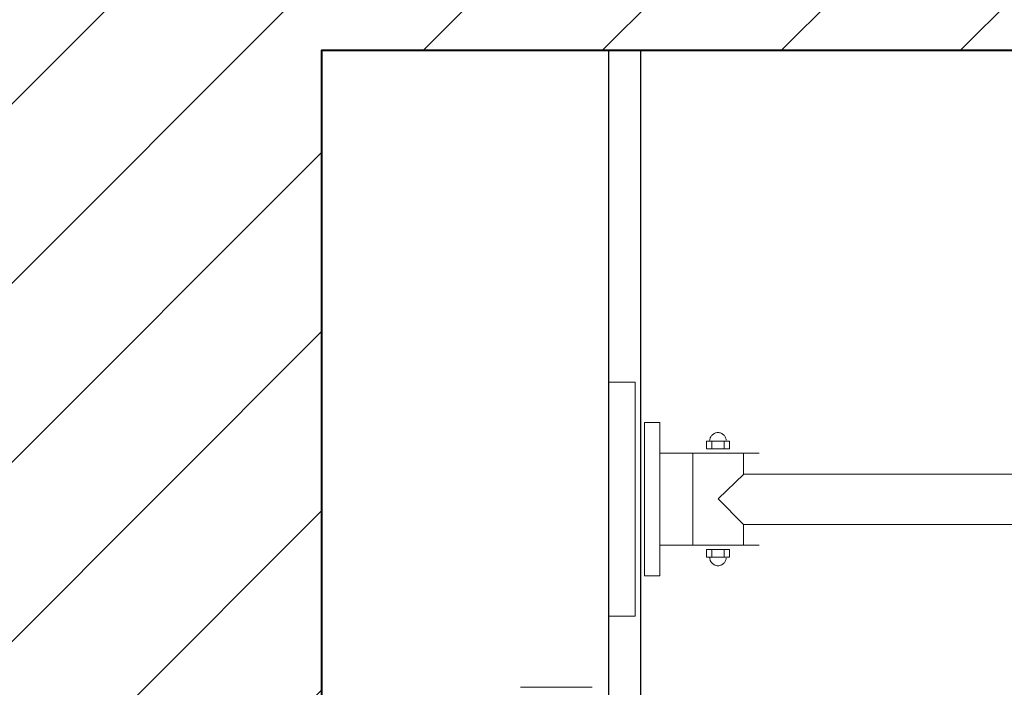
# Model space of a CAD drawing. Header units: metres. Extents: x 7408630 to 15602436, y 5561464 to 13303678.
# Tile 72 of 123: x 7414082 to 7414144, y 5563973 to 5564015. Entities that reach past the tile are written whole.
import ezdxf
from ezdxf.enums import TextEntityAlignment as Align

# ---------------------------------------------------------------- set-up
doc = ezdxf.new("R2010")
doc.units = ezdxf.units.M
doc.header["$MEASUREMENT"] = 0
for name, color, linetype, lineweight in [('!! 0_Opis_pom', 9, 'Continuous', 13), ('!! 1_hatch projektowane ściany', 4, 'Continuous', 5), ('!! 1_OPIS POM NOWE', 140, 'Continuous', 5), ('!! 1_PROJ Sciany', 2, 'Continuous', 40), ('!! 2_wypos-sanitarne', 240, 'Continuous', 9), ('Granica', 112, 'Continuous', 80)]:
    doc.layers.add(name, color=color, linetype=linetype, lineweight=lineweight)
doc.layers.add('!! 1_zabudowa GK', color=33, linetype='Continuous')
doc.layers.add('!!_@ wypos sanit nd', color=7, linetype='Continuous', lineweight=0, plot=False)
doc.layers.add('Powierzchnia', color=140, linetype='Continuous', lineweight=5, plot=False)
doc.styles.add('ARIAL', font='tahoma.ttf')

# ---------------------------------------------------------------- blocks, each defined once
blk = doc.blocks.new('5rtfgvb')
for p, q in [((131001.396, 14775.222), (131016.005, 14776.469)), ((131016.005, 14776.469), (131016.146, 14774.823)), ((131001.537, 14773.575), (131001.396, 14775.222)), ((131016.146, 14774.823), (131001.537, 14773.575)), ((131004.115, 14773.215), (131013.666, 14774.031)), ((131013.666, 14774.031), (131013.748, 14773.076)), ((131004.196, 14772.26), (131004.115, 14773.215)), ((131013.748, 14773.076), (131004.196, 14772.26)), ((131011.838, 14772.907), (131012.368, 14766.699)), ((131006.107, 14772.418), (131006.637, 14766.209)), ((131006.314, 14770.351), (131012.017, 14770.838)), ((131012.836, 14770.051), (131012.358, 14770.01)), ((131012.358, 14770.01), (131012.481, 14768.577)), ((131012.869, 14769.712), (131012.399, 14769.672)), ((131012.958, 14768.618), (131012.836, 14770.051)), ((131012.874, 14769.856), (131012.927, 14769.857)), ((131012.874, 14769.856), (131012.874, 14769.856)), ((131012.927, 14769.857), (131012.979, 14769.854)), ((131012.979, 14769.854), (131013.03, 14769.845)), ((131013.03, 14769.845), (131013.079, 14769.832)), ((131013.079, 14769.832), (131013.127, 14769.814)), ((131013.127, 14769.814), (131013.172, 14769.791)), ((131013.172, 14769.791), (131013.214, 14769.765)), ((131013.214, 14769.765), (131013.254, 14769.735)), ((131013.254, 14769.735), (131013.291, 14769.7)), ((131013.291, 14769.7), (131013.324, 14769.663)), ((131013.324, 14769.663), (131013.354, 14769.622)), ((131013.354, 14769.622), (131013.379, 14769.579)), ((131005.196, 14768.969), (131005.173, 14768.924)), ((131005.222, 14769.011), (131005.196, 14768.969)), ((131005.252, 14769.051), (131005.222, 14769.011)), ((131005.287, 14769.088), (131005.252, 14769.051)), ((131005.324, 14769.121), (131005.287, 14769.088)), ((131005.365, 14769.151), (131005.324, 14769.121)), ((131005.408, 14769.177), (131005.365, 14769.151)), ((131005.454, 14769.198), (131005.408, 14769.177)), ((131005.503, 14769.215), (131005.454, 14769.198)), ((131005.554, 14769.228), (131005.503, 14769.215)), ((131005.606, 14769.235), (131005.554, 14769.228)), ((131005.606, 14769.235), (131005.606, 14769.235)), ((131006.088, 14769.474), (131005.611, 14769.434)), ((131005.611, 14769.434), (131005.733, 14768.001)), ((131005.635, 14769.094), (131006.105, 14769.134)), ((131006.21, 14768.042), (131006.088, 14769.474)), ((131009.295, 14769.018), (131007.835, 14767.298)), ((131010.99, 14767.55), (131009.295, 14769.018)), ((131013.316, 14769), (131013.283, 14768.963)), ((131013.347, 14769.04), (131013.316, 14769)), ((131013.374, 14769.083), (131013.347, 14769.04)), ((131013.396, 14769.127), (131013.374, 14769.083)), ((131013.379, 14769.579), (131013.401, 14769.532)), ((131013.414, 14769.175), (131013.396, 14769.127)), ((131013.401, 14769.532), (131013.418, 14769.484)), ((131013.428, 14769.224), (131013.414, 14769.175)), ((131013.418, 14769.484), (131013.43, 14769.433)), ((131013.436, 14769.275), (131013.428, 14769.224)), ((131013.43, 14769.433), (131013.438, 14769.381)), ((131013.44, 14769.327), (131013.436, 14769.275)), ((131013.438, 14769.381), (131013.44, 14769.327)), ((131005.133, 14768.776), (131005.129, 14768.724)), ((131005.129, 14768.724), (131005.131, 14768.671)), ((131005.131, 14768.671), (131005.138, 14768.618)), ((131005.142, 14768.827), (131005.133, 14768.776)), ((131005.138, 14768.618), (131005.151, 14768.567)), ((131005.155, 14768.876), (131005.142, 14768.827)), ((131005.151, 14768.567), (131005.168, 14768.519)), ((131005.173, 14768.924), (131005.155, 14768.876)), ((131005.168, 14768.519), (131005.189, 14768.472)), ((131005.189, 14768.472), (131005.215, 14768.429)), ((131005.215, 14768.429), (131005.245, 14768.388)), ((131005.245, 14768.388), (131005.278, 14768.351)), ((131005.7, 14768.34), (131006.169, 14768.38)), ((131012.933, 14768.958), (131012.464, 14768.918)), ((131012.481, 14768.577), (131012.958, 14768.618)), ((131013.066, 14768.836), (131013.015, 14768.824)), ((131013.115, 14768.853), (131013.066, 14768.836)), ((131013.161, 14768.875), (131013.115, 14768.853)), ((131013.205, 14768.9), (131013.161, 14768.875)), ((131013.245, 14768.93), (131013.205, 14768.9)), ((131013.283, 14768.963), (131013.245, 14768.93)), ((131005.278, 14768.351), (131005.315, 14768.317)), ((131005.315, 14768.317), (131005.355, 14768.286)), ((131005.355, 14768.286), (131005.398, 14768.26)), ((131005.398, 14768.26), (131005.443, 14768.237)), ((131005.443, 14768.237), (131005.49, 14768.219)), ((131005.49, 14768.219), (131005.539, 14768.206)), ((131005.539, 14768.206), (131005.59, 14768.197)), ((131005.59, 14768.197), (131005.642, 14768.194)), ((131005.733, 14768.001), (131006.21, 14768.042)), ((131006.583, 14767.199), (131007.835, 14767.306)), ((131007.835, 14767.302), (131009.496, 14747.849)), ((131012.659, 14748.012), (131010.99, 14767.55)), ((131011.007, 14767.577), (131012.287, 14767.686))]:
    blk.add_line(p, q)
blk = doc.blocks.new('99400_TOP')
blk.add_lwpolyline([(0.20099, 0.05547), (0.20099, 0.01048)])
blk = doc.blocks.new('A$C4ebe9e89')
blk.add_blockref('99400_TOP', (0, 0))
blk = doc.blocks.new('A$C9c944097')
at = {"layer": '!! 1_hatch projektowane ściany'}
h = blk.add_hatch(dxfattribs=at)
h.set_pattern_fill('ANSI31', color=256, scale=2.5)
h.set_pattern_definition([(45, (-71376.923, 194378.116), (-5.61266008, 5.61266008), [])])
h.paths.add_polyline_path([(3642.5, -3231.97213), (3390.36947, -3231.97213), (3390.36947, -3166.47221), (3378.36947, -3166.47221), (3378.36947, -3531.47205), (3390.36947, -3531.47205), (3390.36947, -3465.97213), (3642.5, -3465.97213), (3642.5, -3453.97213), (3398.36947, -3453.97213), (3398.36947, -3243.97213), (3642.5, -3243.97213)])
blk.add_lwpolyline([(3642.5, -3231.97213), (3390.36947, -3231.97213), (3390.36947, -3166.47221), (3378.36947, -3166.47221), (3378.36947, -3531.47205), (3390.36947, -3531.47205), (3390.36947, -3465.97213), (3642.5, -3465.97213), (3642.5, -3453.97213), (3398.36947, -3453.97213), (3398.36947, -3243.97213), (3642.5, -3243.97213)], close=True, dxfattribs=at)
at = {"layer": '!! 1_PROJ Sciany'}
blk.add_lwpolyline([(3398.36947, -3453.97213), (3398.36947, -3243.97213), (3642.5, -3243.97213)], dxfattribs=at)
at = {"layer": '!! 1_zabudowa GK'}
for points in [[(3416.36947, -3453.97213), (3416.36947, -3243.97213)], [(3418.36947, -3453.97213), (3418.36947, -3243.97213)]]:
    blk.add_lwpolyline(points, dxfattribs=at)
at = {"layer": 'Powierzchnia'}
blk.add_lwpolyline([(3398.36947, -3453.97213), (3642.5, -3453.97213), (3642.5, -3243.97213), (3398.36947, -3243.97213)], close=True, dxfattribs=at)
at = {"layer": '!! 2_wypos-sanitarne', "rotation": 85.11870313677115}
blk.add_blockref('5rtfgvb', (6990.87448, -135062.9402), dxfattribs=at)
at = {"layer": '!!_@ wypos sanit nd', "xscale": 100, "yscale": 100, "zscale": 100, "rotation": 89.99999999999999}
blk.add_blockref('A$C4ebe9e89', (3416.36947, -3303.97167), dxfattribs=at)
at = {"layer": '!! 0_Opis_pom', "ltscale": 0.7, "style": 'ARIAL'}
for tag, p in [('B2,14', (2497.12282, -23.97252)), ('B2,12', (1965.56932, -35.77631)), ('B2,11', (1692.08817, -60.77765)), ('B2,16', (3818.15438, -63.71828)), ('B2,19.1', (5324.74708, -87.92078)), ('B2,17', (4129.82322, -93.25972)), ('B2,15', (3189.46558, -109.69496)), ('B2,10', (1351.71035, -111.25665)), ('B2,13', (2272.99389, -121.89624)), ('A2,5', (1075.52681, -127.78965)), ('B2,18', (4545.51277, -234.12017)), ('B2,19', (5775.76711, -239.42159)), ('A2,4', (318.83322, -329.3265)), ('A2.1', (994.53557, -353.44633)), ('B2.7', (3171.3557, -458.01164)), ('B2.2', (3599.26223, -690.3637)), ('A2.2', (994.53557, -692.67095)), ('B2,21', (4593.23787, -912.69388)), ('B2,9', (1798.58924, -939.09545)), ('A2.3', (455.44717, -940.66614)), ('B2,4', (3116.67143, -940.65712)), ('B2,3', (3297.35823, -941.16418)), ('B2,8', (2517.28573, -960.07338)), ('B2,20', (5834.09772, -965.70749)), ('B2.1', (3927.81794, -970.24709)), ('B2,5', (3309.56672, -1129.12418)), ('B2,6', (3122.36837, -1171.43557)), ('C2,2', (3435.86614, -1487.77973)), ('C2,1', (3957.73656, -2408.10352)), ('C2,3', (3457.72791, -2555.15039)), ('D1,1', (2554.19917, -3205.91504)), ('C2,4', (3866.78124, -3285.77383)), ('D1,4', (1780.27581, -3366.18103)), ('D1,6', (1380.86316, -3373.10994)), ('D1,3', (2098.36626, -3546.18257)), ('C2,5', (3178.15957, -3610.67242)), ('D1,5', (1914.6928, -3621.18339)), ('D1,2', (2201.15492, -3794.18451)), ('D1,7', (477.95048, -4408.76849)), ('D1,8', (338.43039, -4834.32895))]:
    blk.add_attdef(tag, text='', height=11.968, dxfattribs=at).set_placement(p, align=Align.MIDDLE_CENTER)
at = {"layer": '!! 1_OPIS POM NOWE', "style": 'ARIAL'}
for tag, p in [('C2.5B', (3593.7377, -3168.5911)), ('C2,5C', (3526.78796, -3281.02046)), ('C2.4', (3997.15534, -3347.99835)), ('E2,2', (2945.33506, -3413.31629)), ('C2,5A', (3566.4961, -3615.37865)), ('E2.9', (3984.52714, -3783.77287)), ('E2.7', (4645.53364, -3784.14655)), ('D1,2', (2903.25587, -3794.18451)), ('E2.2', (3405.83089, -4049.74196)), ('E2.8', (4380.36687, -4058.97571)), ('E2.6', (5154.87983, -4066.29138)), ('E2.1', (4427.07303, -4318.94156)), ('E2,3', (3401.59976, -4465.83792)), ('E2.4', (3758.95342, -4705.0924)), ('E2.5', (5238.11734, -4786.79525))]:
    blk.add_attdef(tag, text='', height=11.968, dxfattribs=at).set_placement(p, align=Align.MIDDLE_CENTER)

msp = doc.modelspace()

# ---------------------------------------------------------------- block references
at = {"layer": 'Granica'}
msp.add_blockref('A$C9c944097', (7410702.59401, 5567256.9858), dxfattribs=at)

doc.saveas('drawing.dxf')
